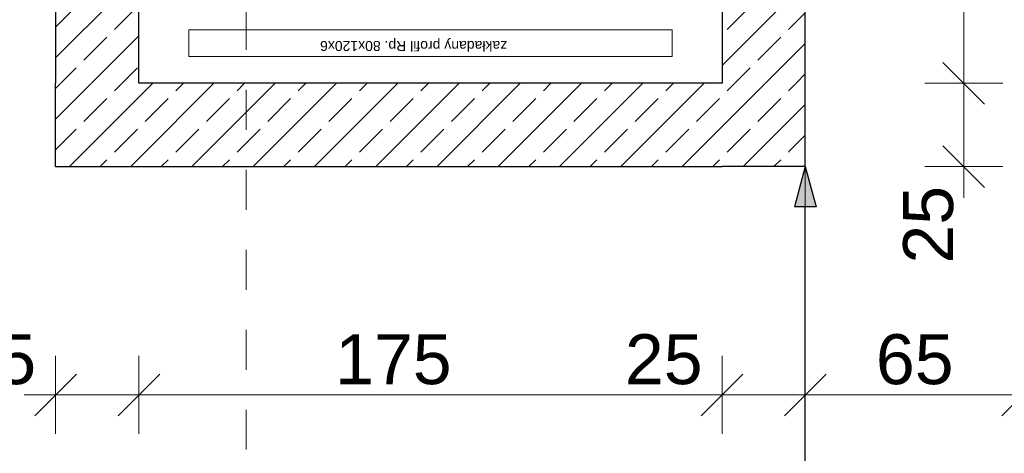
# Model space of a CAD drawing. Header units: centimetres. Extents: x -509 to 939, y -960 to 494.
# Tile 3 of 14: x -61 to 235, y -647 to -516. Entities that reach past the tile are written whole.
import ezdxf

# ---------------------------------------------------------------- set-up
doc = ezdxf.new("R2010")
doc.units = ezdxf.units.CM
doc.header["$MEASUREMENT"] = 0
doc.linetypes.add('Przerywana', pattern=[24, 12, -12])
doc.linetypes.add('Wipeout_Contour', pattern=[100, 0, -100])
for name, color, linetype, lineweight in [('130-Teren_Nr_pióra__19', 255, 'Continuous', 0), ('Nowe_220 - ŚCIANY WEWNĘTRZNE_Nr_pióra__27', 7, 'Continuous', 25), ('Nowe_220-A Ściany_Nr_pióra__20', 1, 'Continuous', 13), ('Nowe_299-Wymiary Opisy_Nr_pióra__140', 1, 'Continuous', 25), ('Nowe_299-Wymiary Opisy_Nr_pióra__20', 1, 'Continuous', 13), ('Nowe_299-Wymiary Opisy_Nr_pióra__6', 5, 'Continuous', 13), ('Nowe_440-Stropy_Nr_pióra__19', 255, 'Continuous', 0), ('Nowe_winda_Nr_pióra__41', 7, 'Continuous', 15), ('Nowe_winda_Nr_pióra__7', 7, 'Continuous', 13)]:
    doc.layers.add(name, color=color, linetype=linetype, lineweight=lineweight)
for name, color, linetype in [('440-Stropy', 7, 'Continuous'), ('Nowe_220 - ŚCIANY WEWNĘTRZNE', 7, 'Continuous'), ('Nowe_299-Wymiary Opisy', 7, 'Continuous'), ('Nowe_440-Stropy', 7, 'Continuous')]:
    doc.layers.add(name, color=color, linetype=linetype)
for name, color, linetype, lineweight, true_color in [('840-Znaczniki ogólne_Nr_pióra__5', 7, 'Continuous', 13, 0x40a5ff), ('Nowe_299-Wymiary Opisy_Nr_pióra__45', 7, 'Continuous', 15, 0x40a5ff), ('Nowe_299-Wymiary Opisy_Nr_pióra__85', 7, 'Continuous', 13, 0x80c2ff)]:
    doc.layers.add(name, color=color, linetype=linetype, lineweight=lineweight, true_color=true_color)
doc.styles.add('STYL_AUTOMATYCZNY_1', font='arial.ttf')
doc.styles.add('STYL_AUTOMATYCZNY_2', font='arial.ttf')
doc.styles.add('STYL_AUTOMATYCZNY_3', font='arial.ttf')
doc.dimstyles.new('STYL_AUTOMATYCZNY__1', dxfattribs={"dimtxt": 15, "dimasz": 11.875, "dimexe": 0.18, "dimexo": 0.0625, "dimgap": 0, "dimtad": 1, "dimtih": 1, "dimtoh": 1, "dimdec": 0, "dimzin": 0, "dimdsep": 46, "dimtxsty": 'STYL_AUTOMATYCZNY_2', "dimblk": 'ARROWHEAD_6', "dimblk1": 'ARROWHEAD_6', "dimblk2": 'ARROWHEAD_6', "dimcen": 0.09, "dimse1": 1, "dimse2": 1, "dimclrd": 256, "dimclre": 256, "dimclrt": 5, "dimadec": 1, "dimazin": 0, "dimtfac": 1, "dimtdec": 4, "dimtmove": 0, "dimatfit": 3, "dimfxl": 1, "dimtolj": 1, "dimtzin": 0, "dimarcsym": 0})
doc.dimstyles.new('STYL_AUTOMATYCZNY__2', dxfattribs={"dimtxt": 15, "dimasz": 11.875, "dimexe": 0.18, "dimexo": 0.0625, "dimgap": 0, "dimtad": 1, "dimdec": 0, "dimzin": 0, "dimdsep": 46, "dimtxsty": 'STYL_AUTOMATYCZNY_2', "dimblk": 'ARROWHEAD_6', "dimblk1": 'ARROWHEAD_6', "dimblk2": 'ARROWHEAD_6', "dimcen": 0.09, "dimse1": 1, "dimse2": 1, "dimclrd": 256, "dimclre": 256, "dimclrt": 5, "dimadec": 1, "dimazin": 0, "dimtfac": 1, "dimtdec": 4, "dimtmove": 0, "dimatfit": 3, "dimfxl": 1, "dimtolj": 1, "dimtzin": 0, "dimarcsym": 0})
doc.dimstyles.new('STYL_AUTOMATYCZNY__3', dxfattribs={"dimtxt": 15, "dimasz": 11.875, "dimexe": 0.18, "dimexo": 0.0625, "dimgap": 0, "dimtad": 1, "dimdec": 0, "dimzin": 0, "dimdsep": 46, "dimtxsty": 'STYL_AUTOMATYCZNY_3', "dimblk": 'ARROWHEAD_5', "dimblk1": 'ARROWHEAD_5', "dimblk2": 'ARROWHEAD_5', "dimcen": 0.09, "dimse1": 1, "dimse2": 1, "dimclrd": 1, "dimclre": 1, "dimclrt": 1, "dimadec": 1, "dimazin": 0, "dimtfac": 1, "dimtdec": 4, "dimtmove": 0, "dimatfit": 3, "dimfxl": 1, "dimtolj": 1, "dimtzin": 0, "dimarcsym": 0})
pattern_1 = [(45, (0, 0), (-9.1924, 9.1924), []), (45, (-4.596, 4.596), (-9.1924, 9.1924), [9.75, -3.25])]

# ---------------------------------------------------------------- blocks, each defined once
blk = doc.blocks.new('*D1')
at = {"layer": 'Nowe_299-Wymiary Opisy_Nr_pióra__45', "color": 161, "linetype": 'Continuous', "lineweight": 15, "true_color": 0x40a5ff}
for p, q in [((-43.61, -622.76), (-56.11, -635.26)), ((-18.61, -622.76), (-31.11, -635.26))]:
    blk.add_line(p, q, dxfattribs=at)
at = {"layer": 'Nowe_299-Wymiary Opisy_Nr_pióra__85', "color": 151, "linetype": 'Continuous', "lineweight": 13, "true_color": 0x80c2ff}
for p, q in [((-49.86, -640.73), (-49.86, -617.29)), ((-24.86, -640.73), (-24.86, -617.29)), ((-59.23, -629.01), (-49.86, -629.01)), ((-49.86, -629.01), (-24.86, -629.01))]:
    blk.add_line(p, q, dxfattribs=at)
at = {"layer": 'Nowe_299-Wymiary Opisy_Nr_pióra__6', "color": 5, "lineweight": 13, "insert": (-78.99, -626.01), "char_height": 15, "attachment_point": 7, "style": 'STYL_AUTOMATYCZNY_2'}
blk.add_mtext('\\A1;{\\pql;\\fArial|b0|i0|c238|p0;\\W1.000000;25}', dxfattribs=at)
blk = doc.blocks.new('ARROWHEAD_6')
at = {"color": 0, "linetype": 'Continuous', "lineweight": 0}
for p, q in [((-0.5, -0.5), (0.5, 0.5)), ((0, 0), (-1, 0))]:
    blk.add_line(p, q, dxfattribs=at)
blk = doc.blocks.new('*D3')
at = {"layer": 'Nowe_299-Wymiary Opisy_Nr_pióra__45', "color": 161, "linetype": 'Continuous', "lineweight": 15, "true_color": 0x40a5ff}
for p, q in [((-18.61, -622.76), (-31.11, -635.26)), ((156.39, -622.76), (143.89, -635.26))]:
    blk.add_line(p, q, dxfattribs=at)
at = {"layer": 'Nowe_299-Wymiary Opisy_Nr_pióra__85', "color": 151, "linetype": 'Continuous', "lineweight": 13, "true_color": 0x80c2ff}
for p, q in [((-24.86, -640.73), (-24.86, -617.29)), ((150.14, -640.73), (150.14, -617.29)), ((-24.86, -629.01), (150.14, -629.01))]:
    blk.add_line(p, q, dxfattribs=at)
at = {"layer": 'Nowe_299-Wymiary Opisy_Nr_pióra__6', "color": 5, "lineweight": 13, "char_height": 15, "attachment_point": 7, "style": 'STYL_AUTOMATYCZNY_2'}
for s, insert in [('\\A1;{\\pql;\\fArial|b0|i0|c238|p0;\\W1.000000;175}', (34.04, -626.01)), ('\\A1;{\\pql;\\fArial|b0|i0|c238|p0;\\W1.000000;25}', (121.01, -626.01))]:
    blk.add_mtext(s, dxfattribs=dict(at, insert=insert))
blk = doc.blocks.new('*D4')
at = {"layer": 'Nowe_299-Wymiary Opisy_Nr_pióra__45', "color": 161, "linetype": 'Continuous', "lineweight": 15, "true_color": 0x40a5ff}
for p, q in [((156.39, -622.76), (143.89, -635.26)), ((181.39, -622.76), (168.89, -635.26))]:
    blk.add_line(p, q, dxfattribs=at)
at = {"layer": 'Nowe_299-Wymiary Opisy_Nr_pióra__85', "color": 151, "linetype": 'Continuous', "lineweight": 13, "true_color": 0x80c2ff}
for p, q in [((150.14, -640.73), (150.14, -617.29)), ((175.14, -640.73), (175.14, -617.29)), ((150.14, -629.01), (175.14, -629.01))]:
    blk.add_line(p, q, dxfattribs=at)
blk = doc.blocks.new('*D5')
at = {"layer": 'Nowe_299-Wymiary Opisy_Nr_pióra__45', "color": 161, "linetype": 'Continuous', "lineweight": 15, "true_color": 0x40a5ff}
for p, q in [((181.39, -622.76), (168.89, -635.26)), ((234.13, -635.26), (246.63, -622.76))]:
    blk.add_line(p, q, dxfattribs=at)
at = {"layer": 'Nowe_299-Wymiary Opisy_Nr_pióra__85', "color": 151, "linetype": 'Continuous', "lineweight": 13, "true_color": 0x80c2ff}
for p, q in [((175.14, -640.73), (175.14, -617.29)), ((240.38, -640.73), (240.38, -617.29)), ((175.14, -629.01), (240.38, -629.01)), ((240.38, -629.01), (249.76, -629.01))]:
    blk.add_line(p, q, dxfattribs=at)
at = {"layer": 'Nowe_299-Wymiary Opisy_Nr_pióra__6', "color": 5, "lineweight": 13, "insert": (196.32, -626.01), "char_height": 15, "attachment_point": 7, "style": 'STYL_AUTOMATYCZNY_2'}
blk.add_mtext('\\A1;{\\pql;\\fArial|b0|i0|c238|p0;\\W1.000000;65}', dxfattribs=at)
blk = doc.blocks.new('*D6')
at = {"layer": 'Nowe_299-Wymiary Opisy_Nr_pióra__45', "color": 161, "linetype": 'Continuous', "lineweight": 15, "true_color": 0x40a5ff}
for p, q in [((216.44, -529.22), (228.94, -541.72)), ((216.44, -554.22), (228.94, -566.72))]:
    blk.add_line(p, q, dxfattribs=at)
at = {"layer": 'Nowe_299-Wymiary Opisy_Nr_pióra__85', "color": 151, "linetype": 'Continuous', "lineweight": 13, "true_color": 0x80c2ff}
for p, q in [((234.4, -535.47), (210.97, -535.47)), ((222.69, -560.47), (222.69, -535.47)), ((234.4, -560.47), (210.97, -560.47)), ((222.69, -569.85), (222.69, -560.47))]:
    blk.add_line(p, q, dxfattribs=at)
at = {"layer": 'Nowe_299-Wymiary Opisy_Nr_pióra__6', "color": 5, "lineweight": 13, "insert": (219.69, -589.6), "char_height": 15, "attachment_point": 7, "rotation": 90, "style": 'STYL_AUTOMATYCZNY_2'}
blk.add_mtext('\\A1;{\\pql;\\fArial|b0|i0|c238|p0;\\W1.000000;25}', dxfattribs=at)
blk = doc.blocks.new('*D7')
at = {"layer": 'Nowe_299-Wymiary Opisy_Nr_pióra__45', "color": 161, "linetype": 'Continuous', "lineweight": 15, "true_color": 0x40a5ff}
for p, q in [((216.44, -327.22), (228.94, -339.72)), ((216.44, -529.22), (228.94, -541.72))]:
    blk.add_line(p, q, dxfattribs=at)
at = {"layer": 'Nowe_299-Wymiary Opisy_Nr_pióra__85', "color": 151, "linetype": 'Continuous', "lineweight": 13, "true_color": 0x80c2ff}
for p, q in [((234.4, -333.47), (210.97, -333.47)), ((222.69, -535.47), (222.69, -333.47)), ((234.4, -535.47), (210.97, -535.47))]:
    blk.add_line(p, q, dxfattribs=at)
at = {"layer": 'Nowe_299-Wymiary Opisy_Nr_pióra__6', "color": 5, "lineweight": 13, "char_height": 15, "attachment_point": 7, "rotation": 90, "style": 'STYL_AUTOMATYCZNY_2'}
for s, insert in [('\\A1;{\\pql;\\fArial|b0|i0|c238|p0;\\W1.000000;25}', (219.69, -362.6)), ('\\A1;{\\pql;\\fArial|b0|i0|c238|p0;\\W1.000000;202}', (219.69, -463.07))]:
    blk.add_mtext(s, dxfattribs=dict(at, insert=insert))
blk = doc.blocks.new('*D14')
at = {"layer": 'Nowe_299-Wymiary Opisy_Nr_pióra__140', "linetype": 'Continuous', "lineweight": 25}
for points in [[(175.14, -560.47), (171.91, -572.54), (178.38, -572.54)], [(175.14, -960.47), (178.38, -948.4), (171.91, -948.4)]]:
    blk.add_hatch(color=1, dxfattribs=at).paths.add_polyline_path(points)
at = {"layer": 'Nowe_299-Wymiary Opisy_Nr_pióra__140', "color": 1, "linetype": 'Continuous', "lineweight": 25}
for p, q in [((175.14, -560.47), (171.91, -572.54)), ((175.14, -560.47), (178.38, -572.54)), ((178.38, -572.54), (171.91, -572.54)), ((175.14, -948.4), (175.14, -572.54)), ((171.91, -948.4), (178.38, -948.4)), ((175.14, -960.47), (171.91, -948.4)), ((175.14, -960.47), (178.38, -948.4))]:
    blk.add_line(p, q, dxfattribs=at)
at = {"layer": 'Nowe_299-Wymiary Opisy_Nr_pióra__20', "color": 1, "lineweight": 13, "insert": (172.14, -777.63), "char_height": 15, "attachment_point": 7, "rotation": 90, "style": 'STYL_AUTOMATYCZNY_3'}
blk.add_mtext('\\A1;{\\pql;\\fArial|b1|i0|c238|p0;\\W1.000000;400}', dxfattribs=at)
blk = doc.blocks.new('ARROWHEAD_5')
at = {"linetype": 'Continuous', "lineweight": 0}
blk.add_hatch(color=0, dxfattribs=at).paths.add_polyline_path([(-1, 0.2679), (0, 0), (-1, -0.2679)])
at = {"color": 0, "linetype": 'Continuous', "lineweight": 0}
blk.add_line((0, 0), (-1, 0), dxfattribs=at)

msp = doc.modelspace()

# ---------------------------------------------------------------- linework, layer by layer
at = {"layer": '130-Teren_Nr_pióra__19', "color": 255, "linetype": 'Continuous', "lineweight": 0, "flags": 128}
msp.add_lwpolyline([(-449.86, -396.47), (-49.86, -396.47), (-49.86, -560.47), (175.14, -560.47), (175.14, -396.47), (240.38, -396.47), (240.38, -960.47), (-449.86, -960.47)], close=True, dxfattribs=at)

# ---------------------------------------------------------------- next in the draw order: wipeouts: each hides what was drawn before it
at = {"color": 254, "linetype": 'Wipeout_Contour', "lineweight": 0, "ltscale": 4498.88781}
msp.add_wipeout([(-449.86, 390.38), (-449.86, -250.47), (282.38, -250.47), (282.38, -960.47), (367.7, -960.47), (367.7, -250.47), (367.7, 390.38)], dxfattribs=at).dxf.layer = '440-Stropy'

# ---------------------------------------------------------------- next in the draw order: wipeouts: each hides what was drawn before it
at = {"color": 254, "linetype": 'Wipeout_Contour', "lineweight": 0, "ltscale": 5304.275944}
msp.add_wipeout([(-449.86, -250.47), (240.38, -250.47), (282.38, -250.47), (282.38, -960.47), (367.7, -960.47), (367.7, -250.47), (367.7, 390.38), (240.38, 390.38), (-449.86, 390.38)], dxfattribs=at).dxf.layer = '440-Stropy'

# ---------------------------------------------------------------- next in the draw order: wipeouts: each hides what was drawn before it
at = {"color": 254, "linetype": 'Wipeout_Contour', "lineweight": 0, "ltscale": 1817.22882}
msp.add_wipeout([(-49.86, -560.47), (175.14, -560.47), (175.14, -308.47), (-49.86, -308.47)], dxfattribs=at).dxf.layer = 'Nowe_440-Stropy'

# ---------------------------------------------------------------- next in the draw order: linework, layer by layer
at = {"layer": 'Nowe_440-Stropy_Nr_pióra__19', "color": 255, "linetype": 'Continuous', "lineweight": 0, "flags": 128}
msp.add_lwpolyline([(-49.86, -560.47), (175.14, -560.47), (175.14, -308.47), (-49.86, -308.47)], close=True, dxfattribs=at)
at = {"layer": 'Nowe_winda_Nr_pióra__41', "color": 7, "linetype": 'Continuous', "lineweight": 15}
msp.add_lwpolyline([(135.14, -519.47), (-9.86, -519.47), (-9.86, -527.47), (135.14, -527.47)], close=True, dxfattribs=at)

# ---------------------------------------------------------------- next in the draw order: texts
at = {"layer": 'Nowe_winda_Nr_pióra__7', "color": 7, "linetype": 'Continuous', "lineweight": 13, "insert": (57.6, -523.82), "char_height": 3, "attachment_point": 5, "rotation": 180, "style": 'STYL_AUTOMATYCZNY_1'}
msp.add_mtext('\\A1;{\\pqc;\\fArial|b0|i0|c238|p0;\\W1.000000;zakładany profil Rp. 80x120x6}', dxfattribs=at)

# ---------------------------------------------------------------- next in the draw order: wipeouts: each hides what was drawn before it
at = {"color": 254, "linetype": 'Wipeout_Contour', "lineweight": 0, "ltscale": 1635.998238}
msp.add_wipeout([(-49.86, -535.47), (-49.86, -560.47), (-24.86, -535.47)], dxfattribs=at).dxf.layer = 'Nowe_220 - ŚCIANY WEWNĘTRZNE'
at = {"color": 254, "linetype": 'Wipeout_Contour', "lineweight": 0, "ltscale": 1724.199838}
msp.add_wipeout([(150.14, -560.47), (175.14, -560.47), (150.14, -535.47)], dxfattribs=at).dxf.layer = 'Nowe_220 - ŚCIANY WEWNĘTRZNE'

# ---------------------------------------------------------------- next in the draw order: hatches: boundary and pattern name
at = {"layer": 'Nowe_220 - ŚCIANY WEWNĘTRZNE', "linetype": 'Continuous', "lineweight": 0, "true_color": 0x000000}
h = msp.add_hatch(dxfattribs=at)
h.set_pattern_fill('Beton_zbrojony_0001', color=18, style=0, pattern_type=2)
h.set_pattern_definition(pattern_1)
h.paths.add_polyline_path([(-49.86, -535.47), (-49.86, -560.47), (-24.86, -535.47)])
h = msp.add_hatch(dxfattribs=at)
h.set_pattern_fill('Beton_zbrojony_0001', color=18, style=0, pattern_type=2)
h.set_pattern_definition(pattern_1)
h.paths.add_polyline_path([(150.14, -560.47), (175.14, -560.47), (150.14, -535.47)])

# ---------------------------------------------------------------- next in the draw order: wipeouts: each hides what was drawn before it
at = {"color": 254, "linetype": 'Wipeout_Contour', "lineweight": 0, "ltscale": 1660.299154}
msp.add_wipeout([(-24.86, -535.47), (-49.86, -560.47), (-24.86, -560.47)], dxfattribs=at).dxf.layer = 'Nowe_220 - ŚCIANY WEWNĘTRZNE'
at = {"color": 254, "linetype": 'Wipeout_Contour', "lineweight": 0, "ltscale": 1706.111306}
msp.add_wipeout([(150.14, -535.47), (175.14, -560.47), (175.14, -535.47)], dxfattribs=at).dxf.layer = 'Nowe_220 - ŚCIANY WEWNĘTRZNE'

# ---------------------------------------------------------------- next in the draw order: hatches: boundary and pattern name
at = {"layer": 'Nowe_220 - ŚCIANY WEWNĘTRZNE', "linetype": 'Continuous', "lineweight": 0, "true_color": 0x000000}
h = msp.add_hatch(dxfattribs=at)
h.set_pattern_fill('Beton_zbrojony_0001', color=18, style=0, pattern_type=2)
h.set_pattern_definition(pattern_1)
h.paths.add_polyline_path([(-24.86, -535.47), (-49.86, -560.47), (-24.86, -560.47)])
h = msp.add_hatch(dxfattribs=at)
h.set_pattern_fill('Beton_zbrojony_0001', color=18, style=0, pattern_type=2)
h.set_pattern_definition(pattern_1)
h.paths.add_polyline_path([(150.14, -535.47), (175.14, -560.47), (175.14, -535.47)])

# ---------------------------------------------------------------- next in the draw order: linework, layer by layer
at = {"layer": 'Nowe_220 - ŚCIANY WEWNĘTRZNE_Nr_pióra__27', "color": 7, "linetype": 'Continuous', "lineweight": 25, "flags": 128}
for points in [[(-49.86, -560.47), (-49.86, -535.47)], [(175.14, -560.47), (150.14, -560.47)]]:
    msp.add_lwpolyline(points, dxfattribs=at)
at = {"layer": 'Nowe_220-A Ściany_Nr_pióra__20', "color": 1, "linetype": 'Continuous', "lineweight": 13}
msp.add_line((175.14, -560.47), (175.14, -960.47), dxfattribs=at)

# ---------------------------------------------------------------- next in the draw order: dimensions: what is measured, and where the dimension line sits
at = {"layer": 'Nowe_299-Wymiary Opisy', "color": 1, "linetype": 'Continuous', "lineweight": 25}
dim = msp.add_linear_dim(base=(175.14, -560.47), p1=(175.14, -960.47), p2=(175.14, -560.47), angle=90, dimstyle='STYL_AUTOMATYCZNY__3', dxfattribs=at)
dim.commit()
dim.dimension.update_dxf_attribs({"geometry": '*D14', "text_midpoint": (164.64, -760.51), "dimtype": 160, "text_rotation": 90})

# ---------------------------------------------------------------- next in the draw order: wipeouts: each hides what was drawn before it
at = {"color": 254, "linetype": 'Wipeout_Contour', "lineweight": 0, "ltscale": 1862.059101}
msp.add_wipeout([(150.14, -333.47), (150.14, -535.47), (175.14, -535.47), (175.14, -333.47)], dxfattribs=at).dxf.layer = 'Nowe_220 - ŚCIANY WEWNĘTRZNE'

# ---------------------------------------------------------------- next in the draw order: hatches: boundary and pattern name
at = {"layer": 'Nowe_220 - ŚCIANY WEWNĘTRZNE', "linetype": 'Continuous', "lineweight": 0, "true_color": 0x000000}
h = msp.add_hatch(dxfattribs=at)
h.set_pattern_fill('Beton_zbrojony_0001', color=18, style=0, pattern_type=2)
h.set_pattern_definition(pattern_1)
h.paths.add_polyline_path([(150.14, -333.47), (150.14, -535.47), (175.14, -535.47), (175.14, -333.47)])

# ---------------------------------------------------------------- next in the draw order: linework, layer by layer
at = {"layer": 'Nowe_220 - ŚCIANY WEWNĘTRZNE_Nr_pióra__27', "color": 7, "linetype": 'Continuous', "lineweight": 25, "flags": 128}
for points in [[(150.14, -333.47), (150.14, -535.47)], [(175.14, -560.47), (175.14, -396.47)]]:
    msp.add_lwpolyline(points, dxfattribs=at)

# ---------------------------------------------------------------- next in the draw order: dimensions: what is measured, and where the dimension line sits
at = {"layer": 'Nowe_299-Wymiary Opisy', "color": 151, "linetype": 'Continuous', "lineweight": 13, "true_color": 0x80c2ff}
dim = msp.add_linear_dim(base=(240.38, -629.01), p1=(175.14, -434.47), p2=(240.38, -960.47), dimstyle='STYL_AUTOMATYCZNY__1', dxfattribs=at)
dim.commit()
dim.dimension.update_dxf_attribs({"geometry": '*D5', "text_midpoint": (207.74, -618.51), "dimtype": 160})

# ---------------------------------------------------------------- next in the draw order: wipeouts: each hides what was drawn before it
at = {"color": 254, "linetype": 'Wipeout_Contour', "lineweight": 0, "ltscale": 2233.469202}
msp.add_wipeout([(150.14, -535.47), (-24.86, -535.47), (-24.86, -560.47), (150.14, -560.47)], dxfattribs=at).dxf.layer = 'Nowe_220 - ŚCIANY WEWNĘTRZNE'

# ---------------------------------------------------------------- next in the draw order: hatches: boundary and pattern name
at = {"layer": 'Nowe_220 - ŚCIANY WEWNĘTRZNE', "linetype": 'Continuous', "lineweight": 0, "true_color": 0x000000}
h = msp.add_hatch(dxfattribs=at)
h.set_pattern_fill('Beton_zbrojony_0001', color=18, style=0, pattern_type=2)
h.set_pattern_definition(pattern_1)
h.paths.add_polyline_path([(150.14, -535.47), (-24.86, -535.47), (-24.86, -560.47), (150.14, -560.47)])

# ---------------------------------------------------------------- next in the draw order: linework, layer by layer
at = {"layer": '840-Znaczniki ogólne_Nr_pióra__5', "color": 161, "linetype": 'Przerywana', "lineweight": 13, "true_color": 0x40a5ff}
msp.add_line((7.39, 422.55), (7.39, -656.69), dxfattribs=at)
at = {"layer": 'Nowe_220 - ŚCIANY WEWNĘTRZNE_Nr_pióra__27', "color": 7, "linetype": 'Continuous', "lineweight": 25, "flags": 128}
for points in [[(150.14, -535.47), (-24.86, -535.47)], [(-49.86, -560.47), (150.14, -560.47)]]:
    msp.add_lwpolyline(points, dxfattribs=at)

# ---------------------------------------------------------------- next in the draw order: dimensions: what is measured, and where the dimension line sits
at = {"layer": 'Nowe_299-Wymiary Opisy', "color": 151, "linetype": 'Continuous', "lineweight": 13, "true_color": 0x80c2ff}
for base, p1, p2, picture, middle in [((222.69, -333.47), (62.64, -535.47), (62.64, -333.47), '*D7', (212.19, -445.95)), ((222.69, -535.47), (62.64, -560.47), (62.64, -535.47), '*D6', (212.19, -578.19))]:
    dim = msp.add_linear_dim(base=base, p1=p1, p2=p2, angle=90, dimstyle='STYL_AUTOMATYCZNY__2', dxfattribs=at)
    dim.commit()
    dim.dimension.update_dxf_attribs({"geometry": picture, "text_midpoint": middle, "dimtype": 160, "text_rotation": 90})
dim = msp.add_linear_dim(base=(175.14, -629.01), p1=(150.14, -434.47), p2=(175.14, -434.47), dimstyle='STYL_AUTOMATYCZNY__1', dxfattribs=at)
dim.commit()
dim.dimension.update_dxf_attribs({"geometry": '*D4', "text_midpoint": (132.43, -618.51), "dimtype": 160})

# ---------------------------------------------------------------- next in the draw order: wipeouts: each hides what was drawn before it
at = {"color": 254, "linetype": 'Wipeout_Contour', "lineweight": 0, "ltscale": 1745.36698}
msp.add_wipeout([(-24.86, -535.47), (-24.86, -333.47), (-49.86, -333.47), (-49.86, -535.47)], dxfattribs=at).dxf.layer = 'Nowe_220 - ŚCIANY WEWNĘTRZNE'

# ---------------------------------------------------------------- next in the draw order: hatches: boundary and pattern name
at = {"layer": 'Nowe_220 - ŚCIANY WEWNĘTRZNE', "linetype": 'Continuous', "lineweight": 0, "true_color": 0x000000}
h = msp.add_hatch(dxfattribs=at)
h.set_pattern_fill('Beton_zbrojony_0001', color=18, style=0, pattern_type=2)
h.set_pattern_definition(pattern_1)
h.paths.add_polyline_path([(-24.86, -535.47), (-24.86, -333.47), (-49.86, -333.47), (-49.86, -535.47)])

# ---------------------------------------------------------------- next in the draw order: linework, layer by layer
at = {"layer": 'Nowe_220 - ŚCIANY WEWNĘTRZNE_Nr_pióra__27', "color": 7, "linetype": 'Continuous', "lineweight": 25, "flags": 128}
for points in [[(-24.86, -535.47), (-24.86, -333.47)], [(-49.86, -396.47), (-49.86, -535.47)]]:
    msp.add_lwpolyline(points, dxfattribs=at)

# ---------------------------------------------------------------- next in the draw order: dimensions: what is measured, and where the dimension line sits
at = {"layer": 'Nowe_299-Wymiary Opisy', "color": 151, "linetype": 'Continuous', "lineweight": 13, "true_color": 0x80c2ff}
for base, p1, p2, picture, middle in [((-24.86, -629.01), (-49.86, -434.47), (-24.86, -434.47), '*D1', (-67.57, -618.51)), ((150.14, -629.01), (-24.86, -434.47), (150.14, -434.47), '*D3', (51.16, -618.51))]:
    dim = msp.add_linear_dim(base=base, p1=p1, p2=p2, dimstyle='STYL_AUTOMATYCZNY__1', dxfattribs=at)
    dim.commit()
    dim.dimension.update_dxf_attribs({"geometry": picture, "text_midpoint": middle, "dimtype": 160})

doc.saveas('drawing.dxf')
